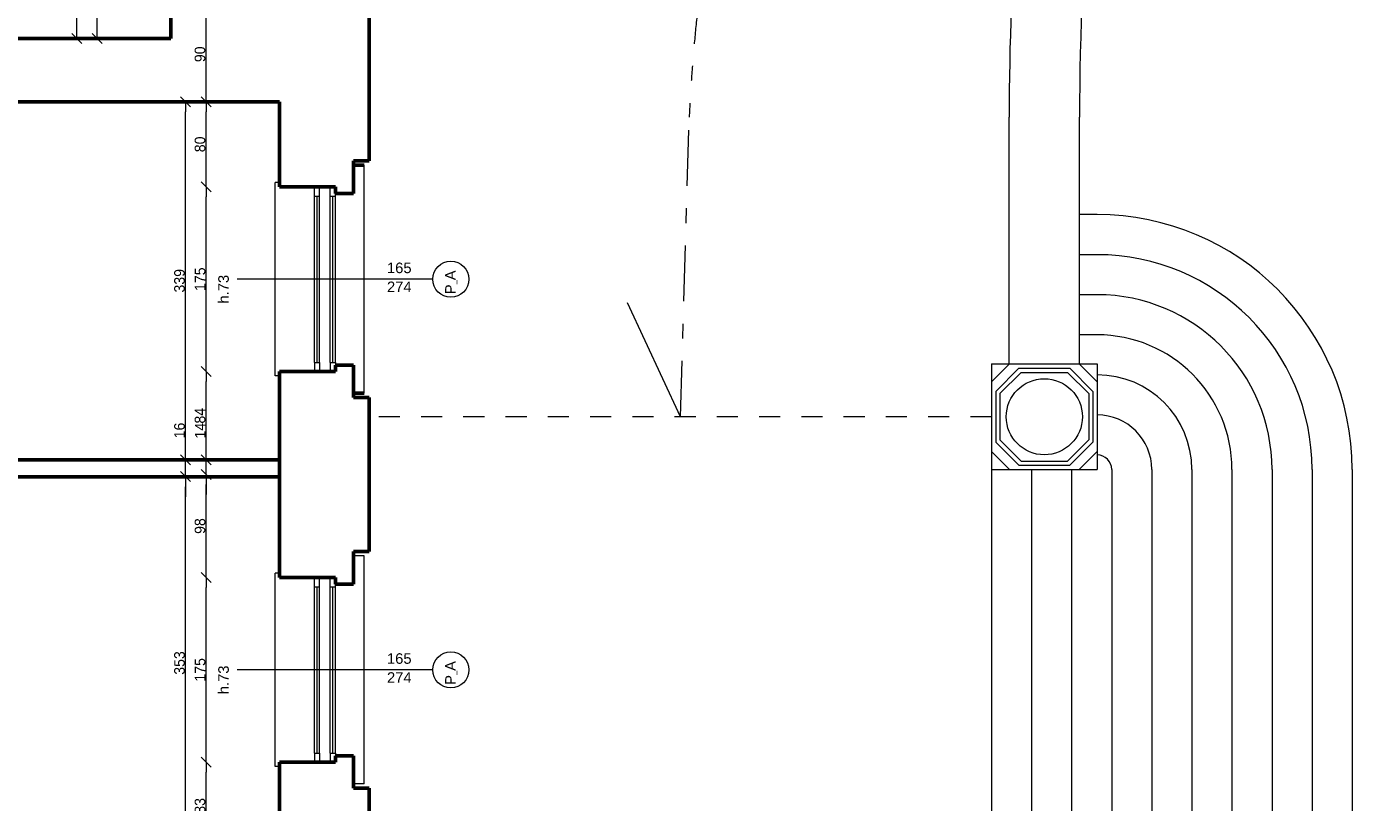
# Model space of a CAD drawing. Header units: inches. Extents: x -21887 to 84279, y -131485 to 67836.
# Tile 161 of 256: x 61619 to 74363, y 11709 to 19050. Entities that reach past the tile are written whole.
import ezdxf

# ---------------------------------------------------------------- set-up
doc = ezdxf.new("R2010")
doc.units = ezdxf.units.IN
doc.header["$MEASUREMENT"] = 0
doc.linetypes.add('Dashed', pattern=[400, 200, -200])
doc.linetypes.add('Double Dashed', pattern=[1093.611073, 529.166651, -211.666656, 141.111112, -211.666656])
doc.layers.get('0').update_dxf_attribs({"lineweight": 13})
doc.layers.get('Defpoints').update_dxf_attribs({"lineweight": 13})
for name, color, linetype, lineweight in [('AI_MURY', 7, 'Continuous', 53), ('Dimensioning', 7, 'Continuous', 13), ('DRZWI', 7, 'Continuous', 13), ('dzialowki', 7, 'Continuous', 53), ('schodzy', 7, 'Continuous', 13)]:
    doc.layers.add(name, color=color, linetype=linetype, lineweight=lineweight)
doc.styles.add('GENERATED_STYLE_7', font='txt')
doc.styles.add('Style-Courier New', font='txt')
doc.dimstyles.new('Dimstyle_4', dxfattribs={"dimtxt": 100, "dimasz": 95, "dimexe": 0, "dimexo": 0, "dimgap": 0.09, "dimtad": 1, "dimdec": 0, "dimlfac": 0.1, "dimzin": 0, "dimdsep": 46, "dimlunit": 5, "dimtxsty": 'GENERATED_STYLE_7', "dimblk": 'ARROWHEAD_6', "dimcen": 0.09, "dimclrd": 161, "dimclre": 161, "dimclrt": 7, "dimadec": 0, "dimazin": 0, "dimtfac": 1, "dimtdec": 0, "dimtmove": 0, "dimatfit": 3, "dimfxl": 0, "dimtolj": 1, "dimtzin": 0, "dimarcsym": 0})

# ---------------------------------------------------------------- blocks, each defined once
blk = doc.blocks.new('ARROWHEAD_6')
at = {"color": 0, "linetype": 'Continuous'}
for p, q in [((0, 0), (-1, 0)), ((-0.5, -0.5), (0.5, 0.5))]:
    blk.add_line(p, q, dxfattribs=at)
blk = doc.blocks.new('*U131')
at = {"layer": 'Defpoints', "color": 0, "linetype": 'Continuous'}
for p in [(62091, 22531), (62091, 22531), (62091, 18941)]:
    blk.add_point(p, dxfattribs=at)
at = {"layer": 'Dimensioning', "color": 161, "linetype": 'Continuous', "lineweight": -2}
blk.add_line((62091, 19036), (62091, 22436), dxfattribs=at)
at = {"layer": 'Dimensioning', "color": 161, "linetype": 'Continuous', "lineweight": -2, "xscale": 95, "yscale": 95, "zscale": 95}
for p, rotation in [((62091, 22531), 90), ((62091, 18941), 270)]:
    blk.add_blockref('ARROWHEAD_6', p, dxfattribs=dict(at, rotation=rotation))
at = {"layer": 'Dimensioning', "color": 7, "linetype": 'Continuous', "insert": (62034, 20736), "char_height": 100, "attachment_point": 5, "rotation": 90, "style": 'GENERATED_STYLE_7'}
blk.add_mtext('359', dxfattribs=at)
blk = doc.blocks.new('*D1807')
at = {"layer": 'Defpoints'}
for p in [(62091, 22531), (62091, 22531), (62091, 20736), (62091, 18941)]:
    blk.add_point(p, dxfattribs=at)
at = {"layer": 'Dimensioning', "color": 161, "linetype": 'Continuous'}
blk.add_blockref('*U131', (0, 0), dxfattribs=at)
blk = doc.blocks.new('*U166')
at = {"layer": 'Defpoints', "color": 0, "linetype": 'Continuous'}
for p in [(63121, 14791), (63121, 14791), (63121, 11261)]:
    blk.add_point(p, dxfattribs=at)
at = {"layer": 'Dimensioning', "color": 161, "linetype": 'Continuous', "lineweight": -2}
blk.add_line((63121, 11356), (63121, 14696), dxfattribs=at)
at = {"layer": 'Dimensioning', "color": 161, "linetype": 'Continuous', "lineweight": -2, "xscale": 95, "yscale": 95, "zscale": 95}
for p, rotation in [((63121, 14791), 90), ((63121, 11261), 270)]:
    blk.add_blockref('ARROWHEAD_6', p, dxfattribs=dict(at, rotation=rotation))
at = {"layer": 'Dimensioning', "color": 7, "linetype": 'Continuous', "insert": (63064, 13026), "char_height": 100, "attachment_point": 5, "rotation": 90, "style": 'GENERATED_STYLE_7'}
blk.add_mtext('353', dxfattribs=at)
blk = doc.blocks.new('*D1842')
at = {"layer": 'Defpoints'}
for p in [(63121, 14791), (63121, 14791), (63121, 13026), (63121, 11261)]:
    blk.add_point(p, dxfattribs=at)
at = {"layer": 'Dimensioning', "color": 161, "linetype": 'Continuous'}
blk.add_blockref('*U166', (0, 0), dxfattribs=at)
blk = doc.blocks.new('*U167')
at = {"layer": 'Defpoints', "color": 0, "linetype": 'Continuous'}
for p in [(63121, 14951), (63121, 14951), (63121, 14791)]:
    blk.add_point(p, dxfattribs=at)
at = {"layer": 'Dimensioning', "color": 161, "linetype": 'Continuous', "lineweight": -2}
for p, q in [((63121, 15046), (63121, 15316)), ((63121, 14791), (63121, 14951)), ((63121, 14696), (63121, 14601))]:
    blk.add_line(p, q, dxfattribs=at)
at = {"layer": 'Dimensioning', "color": 161, "linetype": 'Continuous', "lineweight": -2, "xscale": 95, "yscale": 95, "zscale": 95}
for p, rotation in [((63121, 14951), 270), ((63121, 14791), 90)]:
    blk.add_blockref('ARROWHEAD_6', p, dxfattribs=dict(at, rotation=rotation))
at = {"layer": 'Dimensioning', "color": 7, "linetype": 'Continuous', "insert": (63064, 15228), "char_height": 100, "attachment_point": 5, "rotation": 90, "style": 'GENERATED_STYLE_7'}
blk.add_mtext('16', dxfattribs=at)
blk = doc.blocks.new('*D1843')
at = {"layer": 'Defpoints'}
for p in [(63121, 15228), (63121, 14951), (63121, 14951), (63121, 14791)]:
    blk.add_point(p, dxfattribs=at)
at = {"layer": 'Dimensioning', "color": 161, "linetype": 'Continuous'}
blk.add_blockref('*U167', (0, 0), dxfattribs=at)
blk = doc.blocks.new('*U168')
at = {"layer": 'Defpoints', "color": 0, "linetype": 'Continuous'}
for p in [(63110, 18341), (63121, 18341), (63121, 14951)]:
    blk.add_point(p, dxfattribs=at)
at = {"layer": 'Dimensioning', "color": 161, "linetype": 'Continuous', "lineweight": -2}
for p, q in [((63120, 18341), (63121, 18341)), ((63121, 15046), (63121, 18246))]:
    blk.add_line(p, q, dxfattribs=at)
at = {"layer": 'Dimensioning', "color": 161, "linetype": 'Continuous', "lineweight": -2, "xscale": 95, "yscale": 95, "zscale": 95}
for p, rotation in [((63121, 18341), 90), ((63121, 14951), 270)]:
    blk.add_blockref('ARROWHEAD_6', p, dxfattribs=dict(at, rotation=rotation))
at = {"layer": 'Dimensioning', "color": 7, "linetype": 'Continuous', "insert": (63064, 16646), "char_height": 100, "attachment_point": 5, "rotation": 90, "style": 'GENERATED_STYLE_7'}
blk.add_mtext('339', dxfattribs=at)
blk = doc.blocks.new('*D1844')
at = {"layer": 'Defpoints'}
for p in [(63110, 18341), (63121, 18341), (63121, 16646), (63121, 14951)]:
    blk.add_point(p, dxfattribs=at)
at = {"layer": 'Dimensioning', "color": 161, "linetype": 'Continuous'}
blk.add_blockref('*U168', (0, 0), dxfattribs=at)
blk = doc.blocks.new('*U304')
at = {"layer": 'Defpoints', "color": 0, "linetype": 'Continuous'}
for p in [(62285, 20086), (63156, 20086), (62981, 18941)]:
    blk.add_point(p, dxfattribs=at)
at = {"layer": 'Dimensioning', "color": 161, "linetype": 'Continuous', "lineweight": -2}
for p, q in [((62285, 20086), (62285, 20086)), ((62285, 19036), (62285, 19991)), ((62285, 18941), (62285, 18941))]:
    blk.add_line(p, q, dxfattribs=at)
at = {"layer": 'Dimensioning', "color": 161, "linetype": 'Continuous', "lineweight": -2, "xscale": 95, "yscale": 95, "zscale": 95}
for p, rotation in [((62285, 20086), 90), ((62285, 18941), 270)]:
    blk.add_blockref('ARROWHEAD_6', p, dxfattribs=dict(at, rotation=rotation))
at = {"layer": 'Dimensioning', "color": 7, "linetype": 'Continuous', "insert": (62229, 19513), "char_height": 100, "attachment_point": 5, "rotation": 90, "style": 'GENERATED_STYLE_7'}
blk.add_mtext('115', dxfattribs=at)
blk = doc.blocks.new('*D2182')
at = {"layer": 'Defpoints'}
for p in [(62285, 20086), (63156, 20086), (62285, 19513), (62981, 18941)]:
    blk.add_point(p, dxfattribs=at)
at = {"layer": 'Dimensioning', "color": 161, "linetype": 'Continuous'}
blk.add_blockref('*U304', (0, 0), dxfattribs=at)
blk = doc.blocks.new('*U49')
at = {"layer": 'Defpoints', "color": 0, "linetype": 'Continuous'}
for p in [(62048, 11841), (76339, 11841), (62048, 10381)]:
    blk.add_point(p, dxfattribs=at)
at = {"layer": 'Dimensioning', "color": 161, "linetype": 'Continuous', "lineweight": -2}
for p, q in [((76339, 11841), (76339, 11841)), ((76339, 10476), (76339, 11746)), ((76339, 10381), (76339, 10381))]:
    blk.add_line(p, q, dxfattribs=at)
at = {"layer": 'Dimensioning', "color": 161, "linetype": 'Continuous', "lineweight": -2, "xscale": 95, "yscale": 95, "zscale": 95}
for p, rotation in [((76339, 11841), 90), ((76339, 10381), 270)]:
    blk.add_blockref('ARROWHEAD_6', p, dxfattribs=dict(at, rotation=rotation))
at = {"layer": 'Dimensioning', "color": 7, "linetype": 'Continuous', "insert": (76283, 11111), "char_height": 100, "attachment_point": 5, "rotation": 90, "style": 'GENERATED_STYLE_7'}
blk.add_mtext('146', dxfattribs=at)
blk = doc.blocks.new('*D2216')
at = {"layer": 'Defpoints'}
for p in [(62048, 11841), (76339, 11841), (76339, 11111), (62048, 10381)]:
    blk.add_point(p, dxfattribs=at)
at = {"layer": 'Dimensioning', "color": 161, "linetype": 'Continuous'}
blk.add_blockref('*U49', (0, 0), dxfattribs=at)
blk = doc.blocks.new('*U50')
at = {"layer": 'Defpoints', "color": 0, "linetype": 'Continuous'}
for p in [(62048, 14081), (76339, 14081), (62048, 11841)]:
    blk.add_point(p, dxfattribs=at)
at = {"layer": 'Dimensioning', "color": 161, "linetype": 'Continuous', "lineweight": -2}
for p, q in [((76339, 14081), (76339, 14081)), ((76339, 11936), (76339, 13986)), ((76339, 11841), (76339, 11841))]:
    blk.add_line(p, q, dxfattribs=at)
at = {"layer": 'Dimensioning', "color": 161, "linetype": 'Continuous', "lineweight": -2, "xscale": 95, "yscale": 95, "zscale": 95}
for p, rotation in [((76339, 14081), 90), ((76339, 11841), 270)]:
    blk.add_blockref('ARROWHEAD_6', p, dxfattribs=dict(at, rotation=rotation))
at = {"layer": 'Dimensioning', "color": 7, "linetype": 'Continuous', "insert": (76284, 12961), "char_height": 100, "attachment_point": 5, "rotation": 90, "style": 'GENERATED_STYLE_7'}
blk.add_mtext('224', dxfattribs=at)
blk = doc.blocks.new('*D2217')
at = {"layer": 'Defpoints'}
for p in [(62048, 14081), (76339, 14081), (76339, 12961), (62048, 11841)]:
    blk.add_point(p, dxfattribs=at)
at = {"layer": 'Dimensioning', "color": 161, "linetype": 'Continuous'}
blk.add_blockref('*U50', (0, 0), dxfattribs=at)
blk = doc.blocks.new('*U51')
at = {"layer": 'Defpoints', "color": 0, "linetype": 'Continuous'}
for p in [(62048, 15541), (76339, 15541), (62048, 14081)]:
    blk.add_point(p, dxfattribs=at)
at = {"layer": 'Dimensioning', "color": 161, "linetype": 'Continuous', "lineweight": -2}
for p, q in [((76339, 15541), (76339, 15541)), ((76339, 14176), (76339, 15446)), ((76339, 14081), (76339, 14081))]:
    blk.add_line(p, q, dxfattribs=at)
at = {"layer": 'Dimensioning', "color": 161, "linetype": 'Continuous', "lineweight": -2, "xscale": 95, "yscale": 95, "zscale": 95}
for p, rotation in [((76339, 15541), 90), ((76339, 14081), 270)]:
    blk.add_blockref('ARROWHEAD_6', p, dxfattribs=dict(at, rotation=rotation))
at = {"layer": 'Dimensioning', "color": 7, "linetype": 'Continuous', "insert": (76283, 14811), "char_height": 100, "attachment_point": 5, "rotation": 90, "style": 'GENERATED_STYLE_7'}
blk.add_mtext('146', dxfattribs=at)
blk = doc.blocks.new('*D2218')
at = {"layer": 'Defpoints'}
for p in [(62048, 15541), (76339, 15541), (76339, 14811), (62048, 14081)]:
    blk.add_point(p, dxfattribs=at)
at = {"layer": 'Dimensioning', "color": 161, "linetype": 'Continuous'}
blk.add_blockref('*U51', (0, 0), dxfattribs=at)
blk = doc.blocks.new('*U52')
at = {"layer": 'Defpoints', "color": 0, "linetype": 'Continuous'}
for p in [(62048, 17781), (76339, 17781), (62048, 15541)]:
    blk.add_point(p, dxfattribs=at)
at = {"layer": 'Dimensioning', "color": 161, "linetype": 'Continuous', "lineweight": -2}
for p, q in [((76339, 17781), (76339, 17781)), ((76339, 15636), (76339, 17686)), ((76339, 15541), (76339, 15541))]:
    blk.add_line(p, q, dxfattribs=at)
at = {"layer": 'Dimensioning', "color": 161, "linetype": 'Continuous', "lineweight": -2, "xscale": 95, "yscale": 95, "zscale": 95}
for p, rotation in [((76339, 17781), 90), ((76339, 15541), 270)]:
    blk.add_blockref('ARROWHEAD_6', p, dxfattribs=dict(at, rotation=rotation))
at = {"layer": 'Dimensioning', "color": 7, "linetype": 'Continuous', "insert": (76284, 16661), "char_height": 100, "attachment_point": 5, "rotation": 90, "style": 'GENERATED_STYLE_7'}
blk.add_mtext('224', dxfattribs=at)
blk = doc.blocks.new('*D2219')
at = {"layer": 'Defpoints'}
for p in [(62048, 17781), (76339, 17781), (76339, 16661), (62048, 15541)]:
    blk.add_point(p, dxfattribs=at)
at = {"layer": 'Dimensioning', "color": 161, "linetype": 'Continuous'}
blk.add_blockref('*U52', (0, 0), dxfattribs=at)
blk = doc.blocks.new('*U53')
at = {"layer": 'Defpoints', "color": 0, "linetype": 'Continuous'}
for p in [(62048, 19241), (76339, 19241), (62048, 17781)]:
    blk.add_point(p, dxfattribs=at)
at = {"layer": 'Dimensioning', "color": 161, "linetype": 'Continuous', "lineweight": -2}
for p, q in [((76339, 19241), (76339, 19241)), ((76339, 17876), (76339, 19146)), ((76339, 17781), (76339, 17781))]:
    blk.add_line(p, q, dxfattribs=at)
at = {"layer": 'Dimensioning', "color": 161, "linetype": 'Continuous', "lineweight": -2, "xscale": 95, "yscale": 95, "zscale": 95}
for p, rotation in [((76339, 19241), 90), ((76339, 17781), 270)]:
    blk.add_blockref('ARROWHEAD_6', p, dxfattribs=dict(at, rotation=rotation))
at = {"layer": 'Dimensioning', "color": 7, "linetype": 'Continuous', "insert": (76283, 18511), "char_height": 100, "attachment_point": 5, "rotation": 90, "style": 'GENERATED_STYLE_7'}
blk.add_mtext('146', dxfattribs=at)
blk = doc.blocks.new('*D2220')
at = {"layer": 'Defpoints'}
for p in [(62048, 19241), (76339, 19241), (76339, 18511), (62048, 17781)]:
    blk.add_point(p, dxfattribs=at)
at = {"layer": 'Dimensioning', "color": 161, "linetype": 'Continuous'}
blk.add_blockref('*U53', (0, 0), dxfattribs=at)
blk = doc.blocks.new('*U64')
at = {"layer": 'Defpoints', "color": 0, "linetype": 'Continuous'}
for p in [(62048, 19241), (76839, 19241), (62048, -719)]:
    blk.add_point(p, dxfattribs=at)
at = {"layer": 'Dimensioning', "color": 161, "linetype": 'Continuous', "lineweight": -2}
for p, q in [((76839, 19241), (76839, 19241)), ((76839, -624), (76839, 19146)), ((76839, -719), (76839, -719))]:
    blk.add_line(p, q, dxfattribs=at)
at = {"layer": 'Dimensioning', "color": 161, "linetype": 'Continuous', "lineweight": -2, "xscale": 95, "yscale": 95, "zscale": 95}
for p, rotation in [((76839, 19241), 90), ((76839, -719), 270)]:
    blk.add_blockref('ARROWHEAD_6', p, dxfattribs=dict(at, rotation=rotation))
at = {"layer": 'Dimensioning', "color": 7, "linetype": 'Continuous', "insert": (76783, 9261), "char_height": 100, "attachment_point": 5, "rotation": 90, "style": 'GENERATED_STYLE_7'}
blk.add_mtext('1996', dxfattribs=at)
blk = doc.blocks.new('*D2231')
at = {"layer": 'Defpoints'}
for p in [(62048, 19241), (76839, 19241), (76839, 9261), (62048, -719)]:
    blk.add_point(p, dxfattribs=at)
at = {"layer": 'Dimensioning', "color": 161, "linetype": 'Continuous'}
blk.add_blockref('*U64', (0, 0), dxfattribs=at)
blk = doc.blocks.new('*U82')
at = {"layer": 'Defpoints', "color": 0, "linetype": 'Continuous'}
for p in [(61998, 12961), (77339, 12961), (61648, 9261)]:
    blk.add_point(p, dxfattribs=at)
at = {"layer": 'Dimensioning', "color": 161, "linetype": 'Continuous', "lineweight": -2}
for p, q in [((77339, 12961), (77339, 12961)), ((77339, 9356), (77339, 12866)), ((77339, 9261), (77339, 9261))]:
    blk.add_line(p, q, dxfattribs=at)
at = {"layer": 'Dimensioning', "color": 161, "linetype": 'Continuous', "lineweight": -2, "xscale": 95, "yscale": 95, "zscale": 95}
for p, rotation in [((77339, 12961), 90), ((77339, 9261), 270)]:
    blk.add_blockref('ARROWHEAD_6', p, dxfattribs=dict(at, rotation=rotation))
at = {"layer": 'Dimensioning', "color": 7, "linetype": 'Continuous', "insert": (77283, 11111), "char_height": 100, "attachment_point": 5, "rotation": 90, "style": 'GENERATED_STYLE_7'}
blk.add_mtext('370', dxfattribs=at)
blk = doc.blocks.new('*D2249')
at = {"layer": 'Defpoints'}
for p in [(61998, 12961), (77339, 12961), (77339, 11111), (61648, 9261)]:
    blk.add_point(p, dxfattribs=at)
at = {"layer": 'Dimensioning', "color": 161, "linetype": 'Continuous'}
blk.add_blockref('*U82', (0, 0), dxfattribs=at)
blk = doc.blocks.new('*U83')
at = {"layer": 'Defpoints', "color": 0, "linetype": 'Continuous'}
for p in [(61998, 16661), (77339, 16661), (61998, 12961)]:
    blk.add_point(p, dxfattribs=at)
at = {"layer": 'Dimensioning', "color": 161, "linetype": 'Continuous', "lineweight": -2}
for p, q in [((77339, 16661), (77339, 16661)), ((77339, 13056), (77339, 16566)), ((77339, 12961), (77339, 12961))]:
    blk.add_line(p, q, dxfattribs=at)
at = {"layer": 'Dimensioning', "color": 161, "linetype": 'Continuous', "lineweight": -2, "xscale": 95, "yscale": 95, "zscale": 95}
for p, rotation in [((77339, 16661), 90), ((77339, 12961), 270)]:
    blk.add_blockref('ARROWHEAD_6', p, dxfattribs=dict(at, rotation=rotation))
at = {"layer": 'Dimensioning', "color": 7, "linetype": 'Continuous', "insert": (77283, 14811), "char_height": 100, "attachment_point": 5, "rotation": 90, "style": 'GENERATED_STYLE_7'}
blk.add_mtext('370', dxfattribs=at)
blk = doc.blocks.new('*D2250')
at = {"layer": 'Defpoints'}
for p in [(61998, 16661), (77339, 16661), (77339, 14811), (61998, 12961)]:
    blk.add_point(p, dxfattribs=at)
at = {"layer": 'Dimensioning', "color": 161, "linetype": 'Continuous'}
blk.add_blockref('*U83', (0, 0), dxfattribs=at)
blk = doc.blocks.new('*U84')
at = {"layer": 'Defpoints', "color": 0, "linetype": 'Continuous'}
for p in [(62048, 19241), (77339, 19241), (61998, 16661)]:
    blk.add_point(p, dxfattribs=at)
at = {"layer": 'Dimensioning', "color": 161, "linetype": 'Continuous', "lineweight": -2}
for p, q in [((77339, 19241), (77339, 19241)), ((77339, 16756), (77339, 19146)), ((77339, 16661), (77339, 16661))]:
    blk.add_line(p, q, dxfattribs=at)
at = {"layer": 'Dimensioning', "color": 161, "linetype": 'Continuous', "lineweight": -2, "xscale": 95, "yscale": 95, "zscale": 95}
for p, rotation in [((77339, 19241), 90), ((77339, 16661), 270)]:
    blk.add_blockref('ARROWHEAD_6', p, dxfattribs=dict(at, rotation=rotation))
at = {"layer": 'Dimensioning', "color": 7, "linetype": 'Continuous', "insert": (77283, 17951), "char_height": 100, "attachment_point": 5, "rotation": 90, "style": 'GENERATED_STYLE_7'}
blk.add_mtext('258', dxfattribs=at)
blk = doc.blocks.new('*D2251')
at = {"layer": 'Defpoints'}
for p in [(62048, 19241), (77339, 19241), (77339, 17951), (61998, 16661)]:
    blk.add_point(p, dxfattribs=at)
at = {"layer": 'Dimensioning', "color": 161, "linetype": 'Continuous'}
blk.add_blockref('*U84', (0, 0), dxfattribs=at)
blk = doc.blocks.new('*U97')
at = {"layer": 'Defpoints', "color": 0, "linetype": 'Continuous'}
for p in [(71738, 62331), (77839, 62331), (71738, -43809)]:
    blk.add_point(p, dxfattribs=at)
at = {"layer": 'Dimensioning', "color": 161, "linetype": 'Continuous', "lineweight": -2}
for p, q in [((77839, 62331), (77839, 62331)), ((77839, -43714), (77839, 62236)), ((77839, -43809), (77839, -43809))]:
    blk.add_line(p, q, dxfattribs=at)
at = {"layer": 'Dimensioning', "color": 161, "linetype": 'Continuous', "lineweight": -2, "xscale": 95, "yscale": 95, "zscale": 95}
for p, rotation in [((77839, 62331), 90), ((77839, -43809), 270)]:
    blk.add_blockref('ARROWHEAD_6', p, dxfattribs=dict(at, rotation=rotation))
at = {"layer": 'Dimensioning', "color": 7, "linetype": 'Continuous', "insert": (77783, 9261), "char_height": 100, "attachment_point": 5, "rotation": 90, "style": 'GENERATED_STYLE_7'}
blk.add_mtext('10614', dxfattribs=at)
blk = doc.blocks.new('*D2264')
at = {"layer": 'Defpoints'}
for p in [(71738, 62331), (77839, 62331), (77839, 9261), (71738, -43809)]:
    blk.add_point(p, dxfattribs=at)
at = {"layer": 'Dimensioning', "color": 161, "linetype": 'Continuous'}
blk.add_blockref('*U97', (0, 0), dxfattribs=at)
blk = doc.blocks.new('*U339')
at = {"layer": 'Defpoints', "color": 0, "linetype": 'Continuous'}
for p in [(63315, 12086), (64153, 12086), (64011, 11261)]:
    blk.add_point(p, dxfattribs=at)
at = {"layer": 'Dimensioning', "color": 161, "linetype": 'Continuous', "lineweight": -2}
for p, q in [((63315, 12086), (63315, 12086)), ((63315, 11356), (63315, 11991)), ((63315, 11261), (63315, 11261))]:
    blk.add_line(p, q, dxfattribs=at)
at = {"layer": 'Dimensioning', "color": 161, "linetype": 'Continuous', "lineweight": -2, "xscale": 95, "yscale": 95, "zscale": 95}
for p, rotation in [((63315, 12086), 90), ((63315, 11261), 270)]:
    blk.add_blockref('ARROWHEAD_6', p, dxfattribs=dict(at, rotation=rotation))
at = {"layer": 'Dimensioning', "color": 7, "linetype": 'Continuous', "insert": (63258, 11673), "char_height": 100, "attachment_point": 5, "rotation": 90, "style": 'GENERATED_STYLE_7'}
blk.add_mtext('83', dxfattribs=at)
blk = doc.blocks.new('*D2280')
at = {"layer": 'Defpoints'}
for p in [(63315, 12086), (64153, 12086), (63315, 11673), (64011, 11261)]:
    blk.add_point(p, dxfattribs=at)
at = {"layer": 'Dimensioning', "color": 161, "linetype": 'Continuous'}
blk.add_blockref('*U339', (0, 0), dxfattribs=at)
blk = doc.blocks.new('*U340')
at = {"layer": 'Defpoints', "color": 0, "linetype": 'Continuous'}
for p in [(63315, 13836), (64276, 13836), (64153, 12086)]:
    blk.add_point(p, dxfattribs=at)
at = {"layer": 'Dimensioning', "color": 161, "linetype": 'Continuous', "lineweight": -2}
for p, q in [((63315, 13836), (63315, 13836)), ((63315, 12181), (63315, 13741)), ((63315, 12086), (63315, 12086))]:
    blk.add_line(p, q, dxfattribs=at)
at = {"layer": 'Dimensioning', "color": 161, "linetype": 'Continuous', "lineweight": -2, "xscale": 95, "yscale": 95, "zscale": 95}
for p, rotation in [((63315, 13836), 90), ((63315, 12086), 270)]:
    blk.add_blockref('ARROWHEAD_6', p, dxfattribs=dict(at, rotation=rotation))
at = {"layer": 'Dimensioning', "color": 7, "linetype": 'Continuous', "insert": (63259, 12961), "char_height": 100, "attachment_point": 5, "rotation": 90, "style": 'GENERATED_STYLE_7'}
blk.add_mtext('175', dxfattribs=at)
blk = doc.blocks.new('*D2281')
at = {"layer": 'Defpoints'}
for p in [(63315, 13836), (64276, 13836), (63315, 12961), (64153, 12086)]:
    blk.add_point(p, dxfattribs=at)
at = {"layer": 'Dimensioning', "color": 161, "linetype": 'Continuous'}
blk.add_blockref('*U340', (0, 0), dxfattribs=at)
blk = doc.blocks.new('*U341')
at = {"layer": 'Defpoints', "color": 0, "linetype": 'Continuous'}
for p in [(63315, 14811), (64011, 14811), (64276, 13836)]:
    blk.add_point(p, dxfattribs=at)
at = {"layer": 'Dimensioning', "color": 161, "linetype": 'Continuous', "lineweight": -2}
for p, q in [((63315, 14811), (63315, 14811)), ((63315, 13931), (63315, 14716)), ((63315, 13836), (63315, 13836))]:
    blk.add_line(p, q, dxfattribs=at)
at = {"layer": 'Dimensioning', "color": 161, "linetype": 'Continuous', "lineweight": -2, "xscale": 95, "yscale": 95, "zscale": 95}
for p, rotation in [((63315, 14811), 90), ((63315, 13836), 270)]:
    blk.add_blockref('ARROWHEAD_6', p, dxfattribs=dict(at, rotation=rotation))
at = {"layer": 'Dimensioning', "color": 7, "linetype": 'Continuous', "insert": (63258, 14323), "char_height": 100, "attachment_point": 5, "rotation": 90, "style": 'GENERATED_STYLE_7'}
blk.add_mtext('98', dxfattribs=at)
blk = doc.blocks.new('*D2282')
at = {"layer": 'Defpoints'}
for p in [(63315, 14811), (64011, 14811), (63315, 14323), (64276, 13836)]:
    blk.add_point(p, dxfattribs=at)
at = {"layer": 'Dimensioning', "color": 161, "linetype": 'Continuous'}
blk.add_blockref('*U341', (0, 0), dxfattribs=at)
blk = doc.blocks.new('*U342')
at = {"layer": 'Defpoints', "color": 0, "linetype": 'Continuous'}
for p in [(63315, 14951), (64011, 14951), (64011, 14811)]:
    blk.add_point(p, dxfattribs=at)
at = {"layer": 'Dimensioning', "color": 161, "linetype": 'Continuous', "lineweight": -2}
for p, q in [((63315, 15046), (63315, 15310)), ((63315, 14951), (63315, 14951)), ((63315, 14811), (63315, 14951)), ((63315, 14811), (63315, 14811)), ((63315, 14716), (63315, 14621))]:
    blk.add_line(p, q, dxfattribs=at)
at = {"layer": 'Dimensioning', "color": 161, "linetype": 'Continuous', "lineweight": -2, "xscale": 95, "yscale": 95, "zscale": 95}
for p, rotation in [((63315, 14951), 270), ((63315, 14811), 90)]:
    blk.add_blockref('ARROWHEAD_6', p, dxfattribs=dict(at, rotation=rotation))
at = {"layer": 'Dimensioning', "color": 7, "linetype": 'Continuous', "insert": (63260, 15226), "char_height": 100, "attachment_point": 5, "rotation": 90, "style": 'GENERATED_STYLE_7'}
blk.add_mtext('14', dxfattribs=at)
blk = doc.blocks.new('*D2283')
at = {"layer": 'Defpoints'}
for p in [(63315, 15226), (63315, 14951), (64011, 14951), (64011, 14811)]:
    blk.add_point(p, dxfattribs=at)
at = {"layer": 'Dimensioning', "color": 161, "linetype": 'Continuous'}
blk.add_blockref('*U342', (0, 0), dxfattribs=at)
blk = doc.blocks.new('*U343')
at = {"layer": 'Defpoints', "color": 0, "linetype": 'Continuous'}
for p in [(63315, 15786), (64209, 15786), (64011, 14951)]:
    blk.add_point(p, dxfattribs=at)
at = {"layer": 'Dimensioning', "color": 161, "linetype": 'Continuous', "lineweight": -2}
for p, q in [((63315, 15786), (63315, 15786)), ((63315, 15046), (63315, 15691)), ((63315, 14951), (63315, 14951))]:
    blk.add_line(p, q, dxfattribs=at)
at = {"layer": 'Dimensioning', "color": 161, "linetype": 'Continuous', "lineweight": -2, "xscale": 95, "yscale": 95, "zscale": 95}
for p, rotation in [((63315, 15786), 90), ((63315, 14951), 270)]:
    blk.add_blockref('ARROWHEAD_6', p, dxfattribs=dict(at, rotation=rotation))
at = {"layer": 'Dimensioning', "color": 7, "linetype": 'Continuous', "insert": (63258, 15368), "char_height": 100, "attachment_point": 5, "rotation": 90, "style": 'GENERATED_STYLE_7'}
blk.add_mtext('84', dxfattribs=at)
blk = doc.blocks.new('*D2284')
at = {"layer": 'Defpoints'}
for p in [(63315, 15786), (64209, 15786), (63315, 15368), (64011, 14951)]:
    blk.add_point(p, dxfattribs=at)
at = {"layer": 'Dimensioning', "color": 161, "linetype": 'Continuous'}
blk.add_blockref('*U343', (0, 0), dxfattribs=at)
blk = doc.blocks.new('*U344')
at = {"layer": 'Defpoints', "color": 0, "linetype": 'Continuous'}
for p in [(63315, 17536), (64195, 17536), (64209, 15786)]:
    blk.add_point(p, dxfattribs=at)
at = {"layer": 'Dimensioning', "color": 161, "linetype": 'Continuous', "lineweight": -2}
for p, q in [((63315, 17536), (63315, 17536)), ((63315, 15881), (63315, 17441)), ((63315, 15786), (63315, 15786))]:
    blk.add_line(p, q, dxfattribs=at)
at = {"layer": 'Dimensioning', "color": 161, "linetype": 'Continuous', "lineweight": -2, "xscale": 95, "yscale": 95, "zscale": 95}
for p, rotation in [((63315, 17536), 90), ((63315, 15786), 270)]:
    blk.add_blockref('ARROWHEAD_6', p, dxfattribs=dict(at, rotation=rotation))
at = {"layer": 'Dimensioning', "color": 7, "linetype": 'Continuous', "insert": (63259, 16661), "char_height": 100, "attachment_point": 5, "rotation": 90, "style": 'GENERATED_STYLE_7'}
blk.add_mtext('175', dxfattribs=at)
blk = doc.blocks.new('*D2285')
at = {"layer": 'Defpoints'}
for p in [(63315, 17536), (64195, 17536), (63315, 16661), (64209, 15786)]:
    blk.add_point(p, dxfattribs=at)
at = {"layer": 'Dimensioning', "color": 161, "linetype": 'Continuous'}
blk.add_blockref('*U344', (0, 0), dxfattribs=at)
blk = doc.blocks.new('*U345')
at = {"layer": 'Defpoints', "color": 0, "linetype": 'Continuous'}
for p in [(63315, 18341), (63942, 18341), (64195, 17536)]:
    blk.add_point(p, dxfattribs=at)
at = {"layer": 'Dimensioning', "color": 161, "linetype": 'Continuous', "lineweight": -2}
for p, q in [((63315, 18341), (63315, 18341)), ((63315, 17631), (63315, 18246)), ((63315, 17536), (63315, 17536))]:
    blk.add_line(p, q, dxfattribs=at)
at = {"layer": 'Dimensioning', "color": 161, "linetype": 'Continuous', "lineweight": -2, "xscale": 95, "yscale": 95, "zscale": 95}
for p, rotation in [((63315, 18341), 90), ((63315, 17536), 270)]:
    blk.add_blockref('ARROWHEAD_6', p, dxfattribs=dict(at, rotation=rotation))
at = {"layer": 'Dimensioning', "color": 7, "linetype": 'Continuous', "insert": (63258, 17938), "char_height": 100, "attachment_point": 5, "rotation": 90, "style": 'GENERATED_STYLE_7'}
blk.add_mtext('80', dxfattribs=at)
blk = doc.blocks.new('*D2286')
at = {"layer": 'Defpoints'}
for p in [(63315, 18341), (63942, 18341), (63315, 17938), (64195, 17536)]:
    blk.add_point(p, dxfattribs=at)
at = {"layer": 'Dimensioning', "color": 161, "linetype": 'Continuous'}
blk.add_blockref('*U345', (0, 0), dxfattribs=at)
blk = doc.blocks.new('*U346')
at = {"layer": 'Defpoints', "color": 0, "linetype": 'Continuous'}
for p in [(63315, 19241), (63900, 19241), (63942, 18341)]:
    blk.add_point(p, dxfattribs=at)
at = {"layer": 'Dimensioning', "color": 161, "linetype": 'Continuous', "lineweight": -2}
for p, q in [((63315, 19241), (63315, 19241)), ((63315, 18436), (63315, 19146)), ((63315, 18341), (63315, 18341))]:
    blk.add_line(p, q, dxfattribs=at)
at = {"layer": 'Dimensioning', "color": 161, "linetype": 'Continuous', "lineweight": -2, "xscale": 95, "yscale": 95, "zscale": 95}
for p, rotation in [((63315, 19241), 90), ((63315, 18341), 270)]:
    blk.add_blockref('ARROWHEAD_6', p, dxfattribs=dict(at, rotation=rotation))
at = {"layer": 'Dimensioning', "color": 7, "linetype": 'Continuous', "insert": (63258, 18791), "char_height": 100, "attachment_point": 5, "rotation": 90, "style": 'GENERATED_STYLE_7'}
blk.add_mtext('90', dxfattribs=at)
blk = doc.blocks.new('*D2287')
at = {"layer": 'Defpoints'}
for p in [(63315, 19241), (63900, 19241), (63315, 18791), (63942, 18341)]:
    blk.add_point(p, dxfattribs=at)
at = {"layer": 'Dimensioning', "color": 161, "linetype": 'Continuous'}
blk.add_blockref('*U346', (0, 0), dxfattribs=at)

msp = doc.modelspace()

# ---------------------------------------------------------------- linework, layer by layer
at = {"layer": 'AI_MURY', "color": 7, "linetype": 'Continuous'}
for p, q in [((62980.5, 18940.7), (62980.5, 20085.7)), ((64860.5, 19240.7), (64860.5, 17780.7)), ((59100.5, 18940.7), (62980.5, 18940.7)), ((59180.5, 18340.7), (64010.5, 18340.7)), ((64010.5, 18340.7), (64010.5, 17535.7)), ((64710.5, 17780.7), (64810.5, 17780.7)), ((64710.5, 17780.7), (64860.5, 17780.7)), ((64710.5, 17473.2), (64710.5, 17780.7)), ((64710.5, 17780.7), (64710.5, 17473.2)), ((64010.5, 17535.7), (64540.5, 17535.7)), ((64540.5, 17473.2), (64540.5, 17535.7)), ((64540.5, 17473.2), (64710.5, 17473.2)), ((64540.5, 15785.7), (64540.5, 15848.2)), ((64540.5, 15848.2), (64710.5, 15848.2)), ((64710.5, 15540.7), (64710.5, 15848.2)), ((64710.5, 15848.2), (64710.5, 15540.7)), ((64010.5, 15785.7), (64540.5, 15785.7)), ((64010.5, 15785.7), (64010.5, 13835.7)), ((64710.5, 15540.7), (64810.5, 15540.7)), ((64710.5, 15540.7), (64860.5, 15540.7)), ((64860.5, 15540.7), (64860.5, 14080.7)), ((64710.5, 13773.2), (64710.5, 14080.7)), ((64710.5, 14080.7), (64860.5, 14080.7)), ((64010.5, 13835.7), (64540.5, 13835.7)), ((64540.5, 13773.2), (64540.5, 13835.7)), ((64540.5, 13773.2), (64710.5, 13773.2)), ((64540.5, 12085.7), (64540.5, 12148.2)), ((64540.5, 12148.2), (64710.5, 12148.2)), ((64710.5, 11840.7), (64710.5, 12148.2)), ((64010.5, 12085.7), (64540.5, 12085.7)), ((64010.5, 10155.7), (64010.5, 12085.7)), ((64710.5, 11840.7), (64860.5, 11840.7)), ((64860.5, 11840.7), (64860.5, 10380.7))]:
    msp.add_line(p, q, dxfattribs=at)
at = {"layer": 'AI_MURY', "color": 251, "linetype": 'Continuous'}
for p, q in [((64810.5, 17739.6), (64710.5, 17739.6)), ((64810.5, 15581.8), (64710.5, 15581.8))]:
    msp.add_line(p, q, dxfattribs=at)
at = {"layer": 'DRZWI', "color": 251, "linetype": 'Continuous'}
for p, q in [((64810.5, 15581.8), (64810.5, 17739.6)), ((63970.5, 15745.7), (63970.5, 17575.7)), ((64010.5, 17575.7), (63970.5, 17575.7)), ((64010.5, 15745.7), (63970.5, 15745.7)), ((64810.5, 14039.6), (64710.5, 14039.6)), ((64810.5, 11881.8), (64810.5, 14039.6)), ((63970.5, 12045.7), (63970.5, 13875.7)), ((64010.5, 13875.7), (63970.5, 13875.7)), ((64010.5, 12045.7), (63970.5, 12045.7)), ((64810.5, 11881.8), (64710.5, 11881.8))]:
    msp.add_line(p, q, dxfattribs=at)
at = {"layer": 'DRZWI', "color": 220, "linetype": 'Continuous'}
for p, q in [((64340.5, 17448.2), (64340.5, 17535.7)), ((64390.5, 17448.2), (64390.5, 17535.7)), ((64490.5, 17448.2), (64490.5, 17535.7)), ((64540.5, 17448.2), (64540.5, 17473.2)), ((64340.5, 17448.2), (64390.5, 17448.2)), ((64340.5, 15873.2), (64340.5, 17448.2)), ((64365.5, 15873.2), (64365.5, 17448.2)), ((64390.5, 15873.2), (64390.5, 17448.2)), ((64490.5, 17448.2), (64540.5, 17448.2)), ((64490.5, 15873.2), (64490.5, 17448.2)), ((64515.5, 15873.2), (64515.5, 17448.2)), ((64540.5, 15873.2), (64540.5, 17448.2)), ((65460.9, 16660.7), (63610.1, 16660.7)), ((64340.5, 15873.2), (64340.5, 15785.7)), ((64340.5, 15873.2), (64390.5, 15873.2)), ((64390.5, 15873.2), (64390.5, 15785.7)), ((64490.5, 15873.2), (64490.5, 15785.7)), ((64490.5, 15873.2), (64540.5, 15873.2)), ((64540.5, 15873.2), (64540.5, 15848.2)), ((64340.5, 13748.2), (64340.5, 13835.7)), ((64390.5, 13748.2), (64390.5, 13835.7)), ((64490.5, 13748.2), (64490.5, 13835.7)), ((64540.5, 13748.2), (64540.5, 13773.2)), ((64340.5, 13748.2), (64390.5, 13748.2)), ((64340.5, 12173.2), (64340.5, 13748.2)), ((64365.5, 12173.2), (64365.5, 13748.2)), ((64390.5, 12173.2), (64390.5, 13748.2)), ((64490.5, 13748.2), (64540.5, 13748.2)), ((64490.5, 12173.2), (64490.5, 13748.2)), ((64515.5, 12173.2), (64515.5, 13748.2)), ((64540.5, 12173.2), (64540.5, 13748.2)), ((65460.9, 12960.7), (63610.1, 12960.7)), ((64340.5, 12173.2), (64340.5, 12085.7)), ((64340.5, 12173.2), (64390.5, 12173.2)), ((64390.5, 12173.2), (64390.5, 12085.7)), ((64490.5, 12173.2), (64490.5, 12085.7)), ((64490.5, 12173.2), (64540.5, 12173.2)), ((64540.5, 12173.2), (64540.5, 12148.2))]:
    msp.add_line(p, q, dxfattribs=at)
for centre in [(65632.2, 16660.6), (65632.2, 12960.6)]:
    msp.add_circle(centre, 171.3, dxfattribs=at)
at = {"layer": 'dzialowki', "color": 12, "linetype": 'Continuous'}
for p, q in [((57180.5, 14950.7), (64010.5, 14950.7)), ((57180.5, 14790.7), (64010.5, 14790.7))]:
    msp.add_line(p, q, dxfattribs=at)
at = {"layer": 'schodzy', "color": 9, "linetype": 'Double Dashed'}
msp.add_line((67805.5, 15358.2), (67889, 18194.5), dxfattribs=at)
at = {"layer": 'schodzy', "color": 9, "linetype": 'Continuous'}
for p, q in [((70917.5, 15858.2), (70917.5, 18194.5)), ((71583.5, 15858.2), (71583.5, 18194.5)), ((71750.5, 17272.2), (71583.5, 17272.2)), ((71750.5, 16892.9), (71583.5, 16892.9)), ((71750.5, 16513.6), (71583.5, 16513.6)), ((67805.5, 15358.2), (67303.3, 16436.2)), ((71750.5, 16134.2), (71583.5, 16134.2)), ((70750.5, 15858.2), (70750.5, 14858.2)), ((70750.5, 15858.2), (71750.5, 15858.2)), ((70750.5, 15688.2), (70920.5, 15858.2)), ((70790.5, 15598.5), (71010.2, 15818.2)), ((71010.2, 15818.2), (71490.8, 15818.2)), ((71710.5, 15598.5), (71490.8, 15818.2)), ((71750.5, 15688.2), (71580.5, 15858.2)), ((71750.5, 15858.2), (71750.5, 14858.2)), ((70830.5, 15577.6), (71031.1, 15778.2)), ((71031.1, 15778.2), (71469.9, 15778.2)), ((71670.5, 15577.6), (71469.9, 15778.2)), ((70790.5, 15598.5), (70790.5, 15117.9)), ((70830.5, 15577.6), (70830.5, 15138.8)), ((71670.5, 15577.6), (71670.5, 15138.8)), ((71710.5, 15598.5), (71710.5, 15117.9)), ((70790.5, 15117.9), (71010.2, 14898.2)), ((70830.5, 15138.8), (71031.1, 14938.2)), ((71670.5, 15138.8), (71469.9, 14938.2)), ((71710.5, 15117.9), (71490.8, 14898.2)), ((70750.5, 15028.2), (70920.5, 14858.2)), ((71031.1, 14938.2), (71469.9, 14938.2)), ((71750.5, 15028.2), (71580.5, 14858.2)), ((70750.5, 14858.2), (70750.5, 3663.2)), ((70750.5, 14858.2), (71750.5, 14858.2)), ((71010.2, 14898.2), (71490.8, 14898.2)), ((71129.9, 14858.2), (71129.9, 3663.2)), ((71509.2, 14858.2), (71509.2, 3663.2)), ((71888.5, 14858.2), (71888.5, 3663.2)), ((72267.9, 14858.2), (72267.9, 3663.2)), ((72647.2, 14858.2), (72647.2, 3663.2)), ((73026.5, 14858.2), (73026.5, 3663.2)), ((73405.9, 14858.2), (73405.9, 3663.2)), ((73785.2, 14858.2), (73785.2, 3663.2)), ((74164.6, 14858.2), (74164.6, 3663.2))]:
    msp.add_line(p, q, dxfattribs=at)
at = {"layer": 'schodzy', "color": 9, "linetype": 'Dashed'}
msp.add_line((70750.5, 15358.2), (64860.5, 15358.2), dxfattribs=at)
at = {"layer": 'schodzy', "color": 7, "linetype": 'Continuous'}
msp.add_circle((71250.5, 15358.2), 360.3, dxfattribs=at)
at = {"layer": 'schodzy', "color": 9, "linetype": 'Double Dashed'}
msp.add_arc((84099.4, 17441.3), 16227.9, 142.11637, 177.33977, dxfattribs=at)
at = {"layer": 'schodzy', "color": 9, "linetype": 'Continuous'}
for centre, radius, start, end in [((97417.4, 18194.5), 25833.8, 169.23299, 180), ((97417.4, 18194.5), 26499.9, 171.0371, 180), ((71750.5, 14858.2), 2414, 0, 90), ((71750.5, 14858.2), 2034.7, 0, 90), ((71750.5, 14858.2), 1655.4, 0, 90), ((71750.5, 14858.2), 1276, 0, 90), ((71750.5, 14858.2), 896.7, 0, 90), ((71750.5, 14858.2), 517.3, 0, 90), ((71750.5, 14858.2), 138, 0, 90)]:
    msp.add_arc(centre, radius, start, end, dxfattribs=at)

# ---------------------------------------------------------------- texts
at = {"layer": 'DRZWI', "color": 220, "char_height": 100, "attachment_point": 1, "rotation": 90, "style": 'GENERATED_STYLE_7'}
for s, insert, width in [('\\fArial|b0|i0|c238|p39;h.73', (63430.5, 16430.3), 460.863), ('\\fArial|b0|i0|c238|p39;P\\H50.000000;_\\H100.000000;A', (65578.6, 16519.1), 460.117), ('\\fArial|b0|i0|c238|p39;P\\H50.000000;_\\H100.000000;A', (65578.6, 12819.1), 460.117), ('\\fArial|b0|i0|c238|p39;h.73', (63430.5, 12730.3), 460.863)]:
    msp.add_mtext(s, dxfattribs=dict(at, insert=insert, width=width))
at = {"layer": 'DRZWI', "color": 220, "char_height": 100, "width": 355.178, "attachment_point": 1, "line_spacing_factor": 1.079079, "style": 'GENERATED_STYLE_7'}
for insert in [(65027.8, 16818.3), (65027.8, 13118.3)]:
    msp.add_mtext('\\fArial|b0|i0|c238|p39;165\\P274', dxfattribs=dict(at, insert=insert))

# ---------------------------------------------------------------- dimensions: what is measured, and where the dimension line sits
at = {"layer": 'Dimensioning', "color": 161, "linetype": 'Continuous'}
for base, p1, p2, picture, middle in [((77839.4, 62330.7), (71738, -43809.3), (71738, 62330.7), '*D2264', (77839.4, 9260.7)), ((62090.5, 22530.7), (62090.5, 18940.7), (62090.5, 22530.7), '*D1807', (62090.5, 20735.7)), ((62284.6151642, 20085.7131048), (62980.5180538, 18940.7131048), (63155.7909265, 20085.7131048), '*D2182', (62284.6151642, 19513.2131048)), ((77339.4, 19240.7), (61998, 16660.7), (62048, 19240.7), '*D2251', (77339.4, 17950.7)), ((76339.4, 19240.7), (62048, 17780.7), (62048, 19240.7), '*D2220', (76339.4, 18510.7)), ((76839.4, 19240.7), (62048, -719.3), (62048, 19240.7), '*D2231', (76839.4, 9260.7)), ((63314.6, 19240.7), (63942.4, 18340.7), (63900.3, 19240.7), '*D2287', (63314.6, 18790.7)), ((63120.5, 18340.7), (63120.5, 14950.7), (63110.2, 18340.7), '*D1844', (63120.5, 16645.7)), ((63314.6151642, 18340.7131048), (64194.7859428, 17535.7131048), (63942.399141, 18340.7131048), '*D2286', (63314.6151642, 17938.2131048)), ((76339.4, 17780.7), (62048, 15540.7), (62048, 17780.7), '*D2219', (76339.4, 16660.7)), ((63314.6, 17535.7), (64208.8, 15785.7), (64194.8, 17535.7), '*D2285', (63314.6, 16660.7)), ((77339.4, 16660.7), (61998, 12960.7), (61998, 16660.7), '*D2250', (77339.4, 14810.7)), ((63314.6151642, 15785.7131048), (64010.5180538, 14950.7131048), (64208.8074318, 15785.7131048), '*D2284', (63314.6151642, 15368.2131048)), ((76339.4, 15540.7), (62048, 14080.7), (62048, 15540.7), '*D2218', (76339.4, 14810.7)), ((63120.5, 14950.7), (63120.5, 14790.7), (63120.5, 14950.7), '*D1843', (63120.5, 15228.5)), ((63314.6, 14950.7), (64010.5, 14810.7), (64010.5, 14950.7), '*D2283', (63314.6, 15225.6)), ((63120.5, 14790.7), (63120.5, 11260.7), (63120.5, 14790.7), '*D1842', (63120.5, 13025.7)), ((63314.6151642, 14810.7131048), (64275.5180538, 13835.7131048), (64010.5180538, 14810.7131048), '*D2282', (63314.6151642, 14323.2131048)), ((76339.4, 14080.7), (62048, 11840.7), (62048, 14080.7), '*D2217', (76339.4, 12960.7)), ((63314.6, 13835.7), (64152.7, 12085.7), (64275.5, 13835.7), '*D2281', (63314.6, 12960.7)), ((77339.4, 12960.7), (61648, 9260.7), (61998, 12960.7), '*D2249', (77339.4, 11110.7)), ((63314.6151642, 12085.7131048), (64010.5180538, 11260.7131048), (64152.7214759, 12085.7131048), '*D2280', (63314.6151642, 11673.2131048)), ((76339.4, 11840.7), (62048, 10380.7), (62048, 11840.7), '*D2216', (76339.4, 11110.7))]:
    dim = msp.add_linear_dim(base=base, p1=p1, p2=p2, angle=90, dimstyle='Dimstyle_4', override={"dimtxsty": 'Style-Courier New', "dimclrd": 0, "dimclre": 161, "dimlwe": 0}, dxfattribs=at)
    dim.commit()
    dim.dimension.update_dxf_attribs({"geometry": picture, "text_midpoint": middle, "dimtype": 128})

doc.saveas('drawing.dxf')
